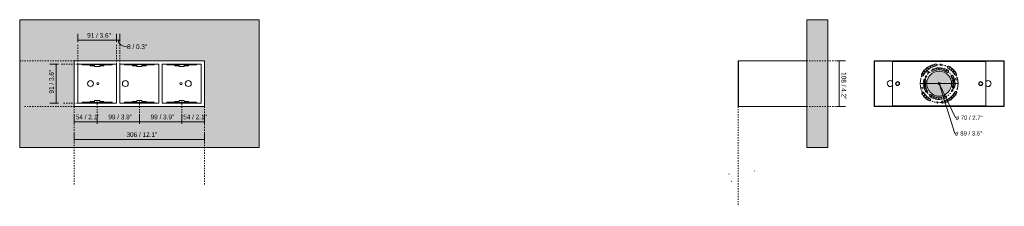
# Model space of a CAD drawing. Header units: millimetres. Extents: x -6861 to -4545, y 12 to 6861.
# Tile 1 of 2: x -6861 to -4545, y 12 to 450. Entities that reach past the tile are written whole.
import ezdxf

# ---------------------------------------------------------------- set-up
doc = ezdxf.new("R2010")
doc.units = ezdxf.units.MM
doc.linetypes.add('Dash', pattern=[6, 3, -3])
doc.layers.add('A-ANNO-DIMS', color=7, linetype='Dash', lineweight=9, true_color=0xd2d2d2)
for name, color, linetype, lineweight in [('A-ANNO-DIMS-5', 7, 'Continuous', 9), ('A-DETL-GENF', 7, 'Continuous', 9), ('A-WALL', 7, 'Continuous', 9), ('A-WALL-PATT', 7, 'Continuous', 9), ('E-LITE-EQPM', 7, 'Continuous', 20)]:
    doc.layers.add(name, color=color, linetype=linetype, lineweight=lineweight)
doc.styles.add('Arial', font='arial.ttf', dxfattribs={"height": 10})
doc.styles.add('Arial Narrow', font='ARIALN.TTF', dxfattribs={"height": 11})
doc.dimstyles.new('Diameter_-_3mm_Arial', dxfattribs={"dimscale": 304.8, "dimtxt": 10.202594, "dimasz": 0, "dimexe": 0.03937, "dimexo": 0, "dimgap": 0.024606, "dimtad": 3, "dimjust": 3, "dimtih": 1, "dimtoh": 1, "dimdec": 0, "dimzin": 0, "dimdsep": 46, "dimtxsty": 'Arial', "dimblk1": 'NONE', "dimblk2": 'NONE', "dimsah": 1, "dimcen": 0.09, "dimadec": 0, "dimazin": 0, "dimtfac": 1, "dimtdec": 4, "dimtix": 1, "dimtmove": 0, "dimatfit": 2, "dimfxl": 1, "dimtvp": 1, "dimtolj": 1, "dimtzin": 0, "dimarcsym": 2})
doc.dimstyles.new('FARO_-_2_2mm_Arial_Narrow_mm_Inch_Left', dxfattribs={"dimscale": 304.8, "dimtxt": 11.257741, "dimasz": 0, "dimexe": 0.049213, "dimexo": 0.0625, "dimgap": 0.008202, "dimtad": 1, "dimdec": 0, "dimzin": 0, "dimdsep": 46, "dimtxsty": 'Arial Narrow', "dimblk1": 'NONE', "dimblk2": 'NONE', "dimsah": 1, "dimcen": 0.09, "dimadec": 0, "dimazin": 0, "dimtfac": 1, "dimtdec": 4, "dimtix": 1, "dimtmove": 0, "dimatfit": 3, "dimfxl": 0.016404, "dimfxlon": 1, "dimtvp": 1, "dimtolj": 1, "dimtzin": 0, "dimarcsym": 2})
doc.dimstyles.new('FARO_-_2_2mm_Arial_Narrow_mm_Inch_Left_1', dxfattribs={"dimscale": 304.8, "dimtxt": 11.257741, "dimasz": 0, "dimexe": 0.049213, "dimexo": 0.0625, "dimgap": 0.008202, "dimtad": 1, "dimdec": 0, "dimzin": 0, "dimdsep": 46, "dimtxsty": 'Arial Narrow', "dimblk1": 'NONE', "dimblk2": 'NONE', "dimsah": 1, "dimcen": 0.09, "dimadec": 0, "dimazin": 0, "dimtfac": 1, "dimtdec": 4, "dimtix": 1, "dimtmove": 1, "dimatfit": 3, "dimfxl": 0.016404, "dimfxlon": 1, "dimtvp": 1, "dimtolj": 1, "dimtzin": 0, "dimarcsym": 2})
doc.dimstyles.new('FARO_-_2_2mm_Arial_Narrow_mm_Inch_Right', dxfattribs={"dimscale": 304.8, "dimtxt": 11.257741, "dimasz": 0, "dimexe": 0.049213, "dimexo": 0.0625, "dimgap": 0.008202, "dimtad": 1, "dimdec": 0, "dimzin": 0, "dimdsep": 46, "dimtxsty": 'Arial Narrow', "dimblk1": 'NONE', "dimblk2": 'NONE', "dimsah": 1, "dimcen": 0.09, "dimadec": 0, "dimazin": 0, "dimtfac": 1, "dimtdec": 4, "dimtix": 1, "dimtmove": 0, "dimatfit": 3, "dimfxl": 0.016404, "dimfxlon": 1, "dimtvp": 1, "dimtolj": 1, "dimtzin": 0, "dimarcsym": 2})

# ---------------------------------------------------------------- blocks, each defined once
blk = doc.blocks.new('03 PODIUM SUPERFICIE 3 - 01 PODIUM EMPOTRADO CON MARCO 1-652961-Alzado_PDF')
at = {"layer": 'E-LITE-EQPM'}
for p, q in [((-6426.3, 353.8), (-6732.7, 353.8)), ((-6732.7, 353.8), (-6732.7, 246.2)), ((-6426.3, 246.2), (-6426.3, 353.8)), ((-6724.6, 254.3), (-6724.6, 345.7)), ((-6724.6, 345.7), (-6633.2, 345.7)), ((-6713.9, 344.1), (-6713.9, 345.7)), ((-6713.9, 344.1), (-6688, 344.1)), ((-6695, 341.8), (-6695, 344.1)), ((-6695, 341.8), (-6684.9, 341.8)), ((-6688, 344.1), (-6686, 344.1)), ((-6685, 345), (-6685, 345.7)), ((-6684.9, 345.1), (-6684.9, 345.7)), ((-6684.9, 344.5), (-6684.9, 345.1)), ((-6672.9, 345.1), (-6684.9, 345.1)), ((-6684.9, 340.4), (-6684.9, 344.5)), ((-6672.9, 344.5), (-6684.9, 344.5)), ((-6684.9, 339.9), (-6684.9, 340.4)), ((-6684.9, 339.9), (-6672.9, 339.9)), ((-6672.9, 345.7), (-6672.9, 345.1)), ((-6672.9, 345.1), (-6672.9, 344.5)), ((-6672.9, 344.5), (-6672.9, 340.4)), ((-6672.9, 341.8), (-6662.8, 341.8)), ((-6672.9, 340.4), (-6672.9, 339.9)), ((-6672.8, 345.7), (-6672.8, 345)), ((-6671.9, 344.1), (-6669.9, 344.1)), ((-6669.9, 344.1), (-6643.9, 344.1)), ((-6662.8, 344.1), (-6662.8, 341.8)), ((-6643.9, 345.7), (-6643.9, 344.1)), ((-6633.2, 345.7), (-6633.2, 254.3)), ((-6625.2, 254.3), (-6625.2, 345.7)), ((-6625.2, 345.7), (-6533.8, 345.7)), ((-6614.5, 344.1), (-6614.5, 345.7)), ((-6614.5, 344.1), (-6588.6, 344.1)), ((-6595.6, 341.8), (-6595.6, 344.1)), ((-6595.6, 341.8), (-6585.5, 341.8)), ((-6588.6, 344.1), (-6586.6, 344.1)), ((-6585.6, 345), (-6585.6, 345.7)), ((-6585.5, 345.1), (-6585.5, 345.7)), ((-6585.5, 344.5), (-6585.5, 345.1)), ((-6573.5, 345.1), (-6585.5, 345.1)), ((-6585.5, 340.4), (-6585.5, 344.5)), ((-6573.5, 344.5), (-6585.5, 344.5)), ((-6585.5, 339.9), (-6585.5, 340.4)), ((-6585.5, 339.9), (-6573.5, 339.9)), ((-6573.5, 345.7), (-6573.5, 345.1)), ((-6573.5, 345.1), (-6573.5, 344.5)), ((-6573.5, 344.5), (-6573.5, 340.4)), ((-6573.5, 341.8), (-6563.4, 341.8)), ((-6573.5, 340.4), (-6573.5, 339.9)), ((-6573.4, 345.7), (-6573.4, 345)), ((-6572.4, 344.1), (-6570.4, 344.1)), ((-6570.4, 344.1), (-6544.5, 344.1)), ((-6563.4, 344.1), (-6563.4, 341.8)), ((-6544.5, 345.7), (-6544.5, 344.1)), ((-6533.8, 345.7), (-6533.8, 254.3)), ((-6525.7, 254.3), (-6525.7, 345.7)), ((-6525.7, 345.7), (-6434.3, 345.7)), ((-6515, 344.1), (-6515, 345.7)), ((-6515, 344.1), (-6489.1, 344.1)), ((-6496.1, 341.8), (-6496.1, 344.1)), ((-6496.1, 341.8), (-6486, 341.8)), ((-6489.1, 344.1), (-6487.1, 344.1)), ((-6486.1, 345), (-6486.1, 345.7)), ((-6486, 345.1), (-6486, 345.7)), ((-6486, 344.5), (-6486, 345.1)), ((-6474, 345.1), (-6486, 345.1)), ((-6486, 340.4), (-6486, 344.5)), ((-6474, 344.5), (-6486, 344.5)), ((-6486, 339.9), (-6486, 340.4)), ((-6486, 339.9), (-6474, 339.9)), ((-6474, 345.7), (-6474, 345.1)), ((-6474, 345.1), (-6474, 344.5)), ((-6474, 344.5), (-6474, 340.4)), ((-6474, 341.8), (-6463.9, 341.8)), ((-6474, 340.4), (-6474, 339.9)), ((-6473.9, 345.7), (-6473.9, 345)), ((-6473, 344.1), (-6471, 344.1)), ((-6471, 344.1), (-6445, 344.1)), ((-6463.9, 344.1), (-6463.9, 341.8)), ((-6445, 345.7), (-6445, 344.1)), ((-6434.3, 345.7), (-6434.3, 254.3)), ((-6713.9, 254.3), (-6713.9, 256)), ((-6688, 256), (-6713.9, 256)), ((-6695, 256), (-6695, 258.3)), ((-6684.9, 258.3), (-6695, 258.3)), ((-6686, 256), (-6688, 256)), ((-6685, 254.3), (-6685, 255)), ((-6672.9, 260.1), (-6684.9, 260.1)), ((-6684.9, 259.6), (-6684.9, 260.1)), ((-6684.9, 255.5), (-6684.9, 259.6)), ((-6684.9, 254.9), (-6684.9, 255.5)), ((-6684.9, 255.5), (-6672.9, 255.5)), ((-6684.9, 254.3), (-6684.9, 254.9)), ((-6684.9, 254.9), (-6672.9, 254.9)), ((-6672.9, 260.1), (-6672.9, 259.6)), ((-6672.9, 259.6), (-6672.9, 255.5)), ((-6662.8, 258.3), (-6672.9, 258.3)), ((-6672.9, 255.5), (-6672.9, 254.9)), ((-6672.9, 254.9), (-6672.9, 254.3)), ((-6672.8, 255), (-6672.8, 254.3)), ((-6669.9, 256), (-6671.9, 256)), ((-6643.9, 256), (-6669.9, 256)), ((-6662.8, 258.3), (-6662.8, 256)), ((-6643.9, 256), (-6643.9, 254.3)), ((-6614.5, 254.3), (-6614.5, 256)), ((-6588.6, 256), (-6614.5, 256)), ((-6595.6, 256), (-6595.6, 258.3)), ((-6585.5, 258.3), (-6595.6, 258.3)), ((-6586.6, 256), (-6588.6, 256)), ((-6585.6, 255), (-6585.6, 254.3)), ((-6573.5, 260.1), (-6585.5, 260.1)), ((-6585.5, 259.6), (-6585.5, 260.1)), ((-6585.5, 255.5), (-6585.5, 259.6)), ((-6585.5, 254.9), (-6585.5, 255.5)), ((-6585.5, 255.5), (-6573.5, 255.5)), ((-6585.5, 254.3), (-6585.5, 254.9)), ((-6585.5, 254.9), (-6573.5, 254.9)), ((-6573.5, 260.1), (-6573.5, 259.6)), ((-6573.5, 259.6), (-6573.5, 255.5)), ((-6563.4, 258.3), (-6573.5, 258.3)), ((-6573.5, 255.5), (-6573.5, 254.9)), ((-6573.5, 254.9), (-6573.5, 254.3)), ((-6573.4, 254.3), (-6573.4, 255)), ((-6570.4, 256), (-6572.4, 256)), ((-6544.5, 256), (-6570.4, 256)), ((-6563.4, 258.3), (-6563.4, 256)), ((-6544.5, 256), (-6544.5, 254.3)), ((-6515, 254.3), (-6515, 256)), ((-6489.1, 256), (-6515, 256)), ((-6496.1, 256), (-6496.1, 258.3)), ((-6486, 258.3), (-6496.1, 258.3)), ((-6487.1, 256), (-6489.1, 256)), ((-6486.1, 254.3), (-6486.1, 255)), ((-6474, 260.1), (-6486, 260.1)), ((-6486, 259.6), (-6486, 260.1)), ((-6486, 255.5), (-6486, 259.6)), ((-6486, 254.9), (-6486, 255.5)), ((-6486, 255.5), (-6474, 255.5)), ((-6486, 254.3), (-6486, 254.9)), ((-6486, 254.9), (-6474, 254.9)), ((-6474, 260.1), (-6474, 259.6)), ((-6474, 259.6), (-6474, 255.5)), ((-6463.9, 258.3), (-6474, 258.3)), ((-6474, 255.5), (-6474, 254.9)), ((-6474, 254.9), (-6474, 254.3)), ((-6473.9, 255), (-6473.9, 254.3)), ((-6471, 256), (-6473, 256)), ((-6445, 256), (-6471, 256)), ((-6463.9, 258.3), (-6463.9, 256)), ((-6445, 256), (-6445, 254.3)), ((-6732.7, 246.2), (-6426.3, 246.2)), ((-6633.2, 254.3), (-6724.6, 254.3)), ((-6533.8, 254.3), (-6625.2, 254.3)), ((-6434.3, 254.3), (-6525.7, 254.3))]:
    blk.add_line(p, q, dxfattribs=at)
for centre, radius, start, end in [((-6686, 345), 0.97, 270, 0), ((-6671.9, 345), 0.97, 180, 270), ((-6586.6, 345), 0.97, 270, 360), ((-6572.4, 345), 0.97, 180, 270), ((-6487.1, 345), 0.97, 270, 0), ((-6473, 345), 0.97, 180, 270), ((-6677.2, 300), 2.49, 360, 180), ((-6481.7, 300), 2.49, 0, 180), ((-6677.2, 300), 2.49, 180, 360), ((-6481.7, 300), 2.49, 180, 0), ((-6686, 255), 0.97, 0, 90), ((-6671.9, 255), 0.97, 90, 180), ((-6586.6, 255), 0.97, 0, 90), ((-6572.4, 255), 0.97, 90, 180), ((-6487.1, 255), 0.97, 0, 90), ((-6473, 255), 0.97, 90, 180)]:
    blk.add_arc(centre, radius, start, end, dxfattribs=at)
blk = doc.blocks.new('03 PODIUM SUPERFICIE 3 - 01 PODIUM EMPOTRADO CON MARCO 1-652961-Lateral_PDF')
at = {"layer": 'E-LITE-EQPM'}
for p, q in [((-3430.2, 246.2), (-3430.2, 353.8)), ((-3429, 353.8), (-3430.2, 353.8)), ((-3269, 353.8), (-3429, 353.8)), ((-3429, 353.8), (-3429, 246.2)), ((-3429, 353.8), (-3429, 246.2)), ((-3429, 246.2), (-3430.2, 246.2)), ((-3429, 246.2), (-3269, 246.2))]:
    blk.add_line(p, q, dxfattribs=at)
blk = doc.blocks.new('03 PODIUM SUPERFICIE 3 - 01 PODIUM EMPOTRADO CON MARCO 1-652961-Alzado_PDF Fixing')
at = {"layer": 'E-LITE-EQPM', "color": 253, "true_color": 0xaaaaaa}
for p, q in [((6732.7, 353.8), (6426.3, 353.8)), ((6426.3, 353.8), (6426.3, 246.2)), ((6427.3, 247.2), (6427.3, 352.8)), ((6427.3, 352.8), (6731.7, 352.8)), ((6689.5, 352), (6469.5, 352)), ((6469.5, 350.6), (6469.5, 352)), ((6469.5, 249.4), (6469.5, 350.6)), ((6689.5, 352), (6689.5, 350.6)), ((6689.5, 350.6), (6689.5, 249.4)), ((6731.7, 352.8), (6731.7, 247.2)), ((6732.7, 246.2), (6732.7, 353.8)), ((6602.5, 259.1), (6602.4, 259.1)), ((6426.3, 246.2), (6732.7, 246.2)), ((6731.7, 247.2), (6427.3, 247.2)), ((6469.5, 248), (6469.5, 249.4)), ((6469.5, 248), (6689.5, 248)), ((6689.5, 249.4), (6689.5, 248))]:
    blk.add_line(p, q, dxfattribs=at)
for centre, radius, start, end in [((6552.6, 326.8), 2.2, 0, 180), ((6552.6, 326.8), 2.2, 180, 0), ((6583.3, 344.3), 1.63, 360, 180), ((6583.3, 344.3), 1.63, 180, 360), ((6464.5, 300), 6.98, 44.3357, 180), ((6481.7, 300), 4.68, 0, 180), ((6481.8, 300), 4, 0, 180), ((6548.6, 316.4), 1.61, 360, 180), ((6548.6, 316.4), 1.61, 180, 0), ((6620.2, 310.9), 2.42, 360, 180), ((6620.2, 310.9), 2.42, 180, 0), ((6677.2, 300), 4.68, 0, 180), ((6677.2, 300), 4, 360, 180), ((6694.5, 300), 6.98, 0, 136.1049), ((6464.5, 300), 6.98, 180, 315.6643), ((6481.7, 300), 4.68, 180, 0), ((6481.8, 300), 4, 180, 0), ((6538.8, 289.1), 2.41, 360, 180), ((6538.8, 289.1), 2.41, 180, 360), ((6610.4, 283.5), 1.64, 0, 180), ((6610.4, 283.5), 1.64, 180, 0), ((6677.2, 300), 4.68, 180, 0), ((6677.2, 300), 4, 180, 0), ((6694.5, 300), 6.98, 223.8951, 0), ((6575.6, 255.7), 1.65, 0, 180), ((6575.6, 255.7), 1.65, 180, 0)]:
    blk.add_arc(centre, radius, start, end, dxfattribs=at)
blk = doc.blocks.new('DIMBLOCK1-Alzado_PDF')
at = {"layer": 'A-ANNO-DIMS-5', "color": 251, "true_color": 0x5b5b5b, "transparency": 16777216}
for p, q in [((-6724.6, 396.9), (-6724.6, 416.9)), ((-6633.2, 396.9), (-6633.2, 416.9)), ((-6724.6, 401.9), (-6633.2, 401.9)), ((-6724.6, 401.9), (-6724.6, 396.9)), ((-6633.2, 401.9), (-6633.2, 396.9))]:
    blk.add_line(p, q, dxfattribs=at)
at = {"layer": 'A-ANNO-DIMS-5', "color": 0, "transparency": 16777216, "insert": (-6702.3, 418.6), "char_height": 11, "width": 55.967, "attachment_point": 1, "line_spacing_factor": 0.974696, "style": 'Arial Narrow'}
blk.add_mtext('91 / 3.6"', dxfattribs=at)
blk = doc.blocks.new('_None')
blk = doc.blocks.new('DIMBLOCK2-Alzado_PDF')
at = {"layer": 'A-ANNO-DIMS-5', "color": 251, "true_color": 0x5b5b5b, "transparency": 16777216}
for p, q in [((-6770, 345.7), (-6790, 345.7)), ((-6775, 345.7), (-6775, 254.3)), ((-6775, 345.7), (-6770, 345.7)), ((-6770, 254.3), (-6790, 254.3)), ((-6775, 254.3), (-6770, 254.3))]:
    blk.add_line(p, q, dxfattribs=at)
at = {"layer": 'A-ANNO-DIMS-5', "color": 0, "transparency": 16777216, "insert": (-6791.7, 276.7), "char_height": 11, "width": 55.967, "attachment_point": 1, "rotation": 90, "line_spacing_factor": 0.974696, "style": 'Arial Narrow'}
blk.add_mtext('91 / 3.6"', dxfattribs=at)
blk = doc.blocks.new('DIMBLOCK3-Alzado_PDF')
at = {"layer": 'A-ANNO-DIMS-5', "color": 251, "true_color": 0x5b5b5b, "transparency": 16777216}
for p, q in [((-6633.2, 396.9), (-6633.2, 416.9)), ((-6625.2, 396.9), (-6625.2, 416.9)), ((-6633.2, 401.9), (-6625.2, 401.9)), ((-6633.2, 401.9), (-6633.2, 396.9)), ((-6625.2, 401.9), (-6625.2, 396.9))]:
    blk.add_line(p, q, dxfattribs=at)
blk.add_ellipse((-6608.5, 401.9), major_axis=(20.7, 0), ratio=0.736134, start_param=3.141593, end_param=4.712389, dxfattribs=at)
at = {"layer": 'A-ANNO-DIMS-5', "color": 0, "transparency": 16777216, "insert": (-6608.5, 392), "char_height": 11, "width": 47.604, "attachment_point": 1, "line_spacing_factor": 0.974696, "style": 'Arial Narrow'}
blk.add_mtext('8 / 0.3"', dxfattribs=at)
blk = doc.blocks.new('DIMBLOCK4-Alzado_PDF')
at = {"layer": 'A-ANNO-DIMS-5', "color": 251, "true_color": 0x5b5b5b, "transparency": 16777216}
for p, q in [((-6732.7, 210.2), (-6732.7, 225.4)), ((-6732.7, 210.4), (-6678.9, 210.4)), ((-6732.7, 210.4), (-6732.7, 205.4)), ((-6678.9, 210.2), (-6678.9, 225.4)), ((-6678.9, 210.4), (-6678.9, 205.4))]:
    blk.add_line(p, q, dxfattribs=at)
at = {"layer": 'A-ANNO-DIMS-5', "color": 0, "transparency": 16777216, "insert": (-6729.1, 227.1), "char_height": 11, "width": 55.967, "attachment_point": 1, "line_spacing_factor": 0.974696, "style": 'Arial Narrow'}
blk.add_mtext('54 / 2.1"', dxfattribs=at)
blk = doc.blocks.new('DIMBLOCK5-Alzado_PDF')
at = {"layer": 'A-ANNO-DIMS-5', "color": 251, "true_color": 0x5b5b5b, "transparency": 16777216}
for p, q in [((-6678.9, 210.2), (-6678.9, 225.4)), ((-6678.9, 210.4), (-6579.5, 210.4)), ((-6678.9, 210.4), (-6678.9, 205.4)), ((-6579.5, 210.2), (-6579.5, 225.4)), ((-6579.5, 210.4), (-6579.5, 205.4))]:
    blk.add_line(p, q, dxfattribs=at)
at = {"layer": 'A-ANNO-DIMS-5', "color": 0, "transparency": 16777216, "insert": (-6652.5, 227.1), "char_height": 11, "width": 55.967, "attachment_point": 1, "line_spacing_factor": 0.974696, "style": 'Arial Narrow'}
blk.add_mtext('99 / 3.9"', dxfattribs=at)
blk = doc.blocks.new('DIMBLOCK6-Alzado_PDF')
at = {"layer": 'A-ANNO-DIMS-5', "color": 251, "true_color": 0x5b5b5b, "transparency": 16777216}
for p, q in [((-6579.5, 210.2), (-6579.5, 225.4)), ((-6579.5, 210.4), (-6480, 210.4)), ((-6579.5, 210.4), (-6579.5, 205.4)), ((-6480, 210.2), (-6480, 225.4)), ((-6480, 210.4), (-6480, 205.4))]:
    blk.add_line(p, q, dxfattribs=at)
at = {"layer": 'A-ANNO-DIMS-5', "color": 0, "transparency": 16777216, "insert": (-6553.1, 227.1), "char_height": 11, "width": 55.967, "attachment_point": 1, "line_spacing_factor": 0.974696, "style": 'Arial Narrow'}
blk.add_mtext('99 / 3.9"', dxfattribs=at)
blk = doc.blocks.new('DIMBLOCK7-Alzado_PDF')
at = {"layer": 'A-ANNO-DIMS-5', "color": 251, "true_color": 0x5b5b5b, "transparency": 16777216}
for p, q in [((-6480, 210.2), (-6480, 225.4)), ((-6480, 210.4), (-6426.3, 210.4)), ((-6480, 210.4), (-6480, 205.4)), ((-6426.3, 210.2), (-6426.3, 225.4)), ((-6426.3, 210.4), (-6426.3, 205.4))]:
    blk.add_line(p, q, dxfattribs=at)
at = {"layer": 'A-ANNO-DIMS-5', "color": 0, "transparency": 16777216, "insert": (-6476.5, 227.1), "char_height": 11, "width": 55.967, "attachment_point": 1, "line_spacing_factor": 0.974696, "style": 'Arial Narrow'}
blk.add_mtext('54 / 2.1"', dxfattribs=at)
blk = doc.blocks.new('DIMBLOCK8-Alzado_PDF')
at = {"layer": 'A-ANNO-DIMS-5', "color": 251, "true_color": 0x5b5b5b, "transparency": 16777216}
for p, q in [((-6732.7, 168.7), (-6732.7, 183.9)), ((-6732.7, 168.9), (-6426.3, 168.9)), ((-6732.7, 168.9), (-6732.7, 163.9)), ((-6426.3, 168.7), (-6426.3, 183.9)), ((-6426.3, 168.9), (-6426.3, 163.9))]:
    blk.add_line(p, q, dxfattribs=at)
at = {"layer": 'A-ANNO-DIMS-5', "color": 0, "transparency": 16777216, "insert": (-6609.8, 185.6), "char_height": 11, "width": 72.693, "attachment_point": 1, "line_spacing_factor": 0.974696, "style": 'Arial Narrow'}
blk.add_mtext('306 / 12.1"', dxfattribs=at)
blk = doc.blocks.new('DIMBLOCK11-Lateral_PDF')
at = {"layer": 'A-ANNO-DIMS-5', "color": 251, "true_color": 0x5b5b5b, "transparency": 16777216}
for p, q in [((-4939.1, 353.7), (-4919.1, 353.7)), ((-4934.1, 353.7), (-4939.1, 353.7)), ((-4934.1, 353.7), (-4934.1, 246.2)), ((-4939.1, 246.2), (-4919.1, 246.2)), ((-4934.1, 246.2), (-4939.1, 246.2))]:
    blk.add_line(p, q, dxfattribs=at)
at = {"layer": 'A-ANNO-DIMS-5', "color": 0, "transparency": 16777216, "insert": (-4917.3, 326.8), "char_height": 11, "width": 64.33, "attachment_point": 1, "rotation": 270, "line_spacing_factor": 0.974696, "style": 'Arial Narrow'}
blk.add_mtext('108 / 4.2"', dxfattribs=at)
blk = doc.blocks.new('DIMBLOCK12-Alzado_PDF Fixing')
at = {"layer": 'A-ANNO-DIMS-5', "color": 8, "true_color": 0x787878, "transparency": 16777216}
for p, q in [((-4696.2, 297.5), (-4701.2, 302.5)), ((-4696.2, 302.5), (-4701.2, 297.5)), ((-4698.7, 300), (-4733.4, 300.1)), ((-4698.7, 300), (-4663.9, 299.9)), ((-4660.4, 219.8), (-4698.7, 300)), ((-4660.4, 219.8), (-4660.4, 219.8))]:
    blk.add_line(p, q, dxfattribs=at)
for start, end in [(160.0136, 199.5801), (340.0136, 19.5801)]:
    blk.add_arc((-4698.7, 300), 34.8, start, end, dxfattribs=at)
at = {"layer": 'A-ANNO-DIMS-5', "color": 0, "transparency": 16777216, "insert": (-4660.4, 224.9), "char_height": 10, "width": 76.661, "attachment_point": 1, "line_spacing_factor": 0.941778, "style": 'Arial'}
blk.add_mtext('ø 70 / 2.7"', dxfattribs=at)
blk = doc.blocks.new('DIMBLOCK13-Alzado_PDF Fixing')
at = {"layer": 'A-ANNO-DIMS-5', "color": 8, "true_color": 0x787878, "transparency": 16777216}
for p, q in [((-4696.2, 297.5), (-4701.2, 302.5)), ((-4696.2, 302.5), (-4701.2, 297.5)), ((-4698.7, 300), (-4743.1, 300.1)), ((-4698.7, 300), (-4654.3, 299.9)), ((-4661.5, 183), (-4698.7, 300)), ((-4661.5, 183), (-4661.5, 183))]:
    blk.add_line(p, q, dxfattribs=at)
for start, end in [(164.3824, 195.3542), (344.3824, 15.3542)]:
    blk.add_arc((-4698.7, 300), 44.4, start, end, dxfattribs=at)
at = {"layer": 'A-ANNO-DIMS-5', "color": 0, "transparency": 16777216, "insert": (-4661.5, 188.1), "char_height": 10, "width": 76.661, "attachment_point": 1, "line_spacing_factor": 0.941778, "style": 'Arial'}
blk.add_mtext('ø 89 / 3.5"', dxfattribs=at)

msp = doc.modelspace()

# ---------------------------------------------------------------- hatches: boundary and pattern name
at = {"layer": 'A-DETL-GENF', "true_color": 0xc0c0c0}
h = msp.add_hatch(color=9, dxfattribs=at)
h.paths.add_polyline_path([(-4691.2, 253.7), (-4685.8, 254.9), (-4680.7, 256.7), (-4675.7, 259.1), (-4671.1, 262), (-4666.9, 265.5), (-4663.1, 269.4), (-4659.8, 273.7), (-4657, 278.5), (-4656.9, 279.1), (-4656.9, 279.7), (-4657.2, 280.3), (-4657.5, 280.8), (-4658, 281.2), (-4658.5, 281.5), (-4659.1, 281.7), (-4659.8, 281.6), (-4660.4, 281.5), (-4660.9, 281.2), (-4661.3, 280.7), (-4663.9, 276.5), (-4666.8, 272.6), (-4670.2, 269.1), (-4674, 266), (-4678.1, 263.3), (-4682.5, 261.2), (-4687.1, 259.6), (-4692, 258.5), (-4692.5, 258.2), (-4693, 257.8), (-4693.3, 257.3), (-4693.5, 256.7), (-4693.5, 256.1), (-4693.4, 255.5), (-4693.2, 254.9), (-4692.8, 254.4), (-4692.3, 254.1), (-4691.8, 253.8)])
h.paths.add_polyline_path([(-4721, 259), (-4720.4, 259), (-4719.8, 259.2), (-4719.3, 259.6), (-4718.9, 260), (-4718.6, 260.5), (-4718.4, 261.1), (-4718.4, 261.7), (-4718.5, 262.3), (-4718.8, 262.9), (-4719.2, 263.4), (-4725.4, 267.6), (-4730.8, 272.9), (-4735.5, 279.6), (-4736, 280), (-4736.6, 280.2), (-4737.2, 280.3), (-4737.8, 280.3), (-4738.4, 280), (-4738.9, 279.7), (-4739.3, 279.2), (-4739.6, 278.6), (-4739.7, 278), (-4739.6, 277.2), (-4739.4, 276.7), (-4734.6, 269.8), (-4728.6, 263.9), (-4721.6, 259.1)])
h.paths.add_polyline_path([(-4698, 262.6), (-4694, 262.9), (-4690.1, 263.6), (-4686.3, 264.7), (-4682.6, 266.3), (-4682, 266.6), (-4681.6, 267.1), (-4681.3, 267.7), (-4681.2, 268.3), (-4681.2, 269), (-4681.4, 269.6), (-4681.8, 270.2), (-4682.3, 270.6), (-4682.8, 270.9), (-4683.5, 271.1), (-4684.1, 271), (-4686.9, 270.1), (-4691.3, 268.5), (-4698.2, 267.7), (-4704.9, 268.3), (-4711.5, 270.3), (-4718, 274), (-4718.7, 274.1), (-4719.3, 274.1), (-4720, 273.9), (-4720.6, 273.5), (-4721, 273.1), (-4721.3, 272.5), (-4721.4, 271.9), (-4721.4, 271.2), (-4721.2, 270.6), (-4720.9, 270), (-4720.4, 269.6), (-4717, 267.4), (-4713.5, 265.7), (-4709.4, 264.2), (-4705.9, 263.3), (-4701.9, 262.8), (-4698.2, 262.6)])
h.paths.add_polyline_path([(-4698.7, 270.7), (-4694.9, 271), (-4691.1, 271.7), (-4687.5, 273), (-4684, 274.7), (-4680.9, 276.8), (-4678, 279.3), (-4675.5, 282.2), (-4673.3, 285.4), (-4671.7, 288.8), (-4670.4, 292.4), (-4669.7, 296.2), (-4669.4, 300), (-4669.7, 303.8), (-4670.4, 307.6), (-4671.7, 311.2), (-4673.3, 314.6), (-4675.7, 318.1), (-4678, 320.7), (-4680.9, 323.2), (-4684, 325.3), (-4687.5, 327), (-4691.1, 328.3), (-4694.9, 329), (-4698.7, 329.3), (-4702.5, 329), (-4706.2, 328.3), (-4709.9, 327), (-4713.3, 325.3), (-4716.5, 323.2), (-4719.4, 320.7), (-4721.9, 317.8), (-4724, 314.6), (-4725.7, 311.2), (-4727, 307.3), (-4727.7, 303.8), (-4727.9, 300), (-4727.7, 296.2), (-4726.9, 292.4), (-4725.7, 288.8), (-4724, 285.4), (-4721.9, 282.2), (-4719.4, 279.3), (-4716.5, 276.8), (-4713.3, 274.7), (-4709.9, 273), (-4706.2, 271.7), (-4702.5, 271)])
h.paths.add_polyline_path([(-4728.8, 279.9), (-4728.1, 280), (-4727.5, 280.3), (-4727, 280.7), (-4726.6, 281.2), (-4726.3, 281.8), (-4726.2, 282.5), (-4726.3, 283.1), (-4726.6, 283.7), (-4728.4, 287.4), (-4729.8, 291.3), (-4730.6, 295.3), (-4731, 299.4), (-4730.8, 303.5), (-4730, 308.2), (-4730.1, 308.9), (-4730.4, 309.5), (-4730.8, 310), (-4731.3, 310.4), (-4732, 310.6), (-4732.6, 310.7), (-4733.3, 310.6), (-4733.9, 310.3), (-4734.4, 309.9), (-4734.8, 309.4), (-4735, 308.8), (-4735.8, 304), (-4736, 299.3), (-4735.6, 294.6), (-4734.7, 289.9), (-4733.1, 285.5), (-4731, 281.2), (-4730.6, 280.6), (-4730, 280.2), (-4729.4, 280)])
h.paths.add_polyline_path([(-4664.9, 288.9), (-4664.2, 289), (-4663.6, 289.2), (-4663.1, 289.7), (-4662.7, 290.2), (-4662.4, 290.8), (-4661.6, 295.5), (-4661.3, 300.2), (-4661.6, 305), (-4662.6, 309.6), (-4664.1, 314.1), (-4666.2, 318.4), (-4666.6, 319), (-4667.1, 319.4), (-4667.7, 319.6), (-4668.3, 319.7), (-4669, 319.6), (-4669.6, 319.4), (-4670.1, 319), (-4670.5, 318.5), (-4670.8, 317.9), (-4670.9, 317.2), (-4670.8, 316.6), (-4670.6, 315.9), (-4668.8, 312.2), (-4667.5, 308.3), (-4666.6, 304.3), (-4666.4, 300.2), (-4666.6, 296.1), (-4667.4, 291.4), (-4667.3, 290.7), (-4667.1, 290.1), (-4666.7, 289.6), (-4666.1, 289.2), (-4665.5, 289)])
h.paths.add_polyline_path([(-4738.1, 318.4), (-4737.5, 318.4), (-4736.9, 318.6), (-4736.4, 318.9), (-4736, 319.3), (-4733.5, 323.6), (-4730.5, 327.4), (-4727.1, 330.9), (-4723.3, 334), (-4719.2, 336.7), (-4714.8, 338.8), (-4710.2, 340.4), (-4705.5, 341.5), (-4704.9, 341.8), (-4704.4, 342.2), (-4704.1, 342.7), (-4703.9, 343.3), (-4703.8, 343.9), (-4703.9, 344.5), (-4704.2, 345.1), (-4704.5, 345.6), (-4705, 346), (-4705.6, 346.2), (-4706.2, 346.3), (-4711.5, 345.1), (-4716.5, 343.4), (-4721.3, 341.1), (-4725.8, 338.3), (-4730, 334.9), (-4733.8, 331.1), (-4737, 327), (-4740.2, 321.9), (-4740.4, 321.3), (-4740.4, 320.7), (-4740.3, 320.1), (-4740.1, 319.6), (-4739.7, 319.1), (-4739.2, 318.7), (-4738.7, 318.5)])
h.paths.add_polyline_path([(-4660.4, 319.7), (-4659.8, 319.7), (-4659.2, 319.9), (-4658.6, 320.2), (-4658.2, 320.6), (-4657.9, 321.1), (-4657.7, 321.7), (-4657.6, 322.4), (-4657.8, 323), (-4662.6, 330), (-4668.6, 336), (-4675.7, 340.9), (-4676.2, 341), (-4676.8, 340.9), (-4677.4, 340.8), (-4678, 340.4), (-4678.4, 340), (-4678.7, 339.4), (-4678.9, 338.8), (-4678.9, 338.2), (-4678.7, 337.5), (-4678.4, 337), (-4678, 336.6), (-4671.7, 332.2), (-4666.4, 326.9), (-4662, 320.6), (-4661.6, 320.2), (-4661, 319.9)])
h.paths.add_polyline_path([(-4679, 326.1), (-4678.3, 326.1), (-4677.7, 326.3), (-4677.1, 326.7), (-4676.7, 327.2), (-4676.4, 327.7), (-4676.2, 328.4), (-4676.3, 329), (-4676.5, 329.7), (-4676.8, 330.2), (-4677.3, 330.7), (-4681.5, 333.2), (-4686, 335.1), (-4690.6, 336.5), (-4695.5, 337.2), (-4700.3, 337.3), (-4705.2, 336.8), (-4709.9, 335.7), (-4714.4, 333.9), (-4715, 333.5), (-4715.4, 333), (-4715.8, 332.5), (-4715.9, 331.8), (-4715.9, 331.2), (-4715.7, 330.5), (-4715.3, 330), (-4714.8, 329.5), (-4714.2, 329.2), (-4713.6, 329.1), (-4712.9, 329.1), (-4712.3, 329.3), (-4708.3, 330.8), (-4704.3, 331.8), (-4700.1, 332.3), (-4695.9, 332.2), (-4691.7, 331.6), (-4687.7, 330.4), (-4683.8, 328.7), (-4679.6, 326.2)])
at = {"layer": 'A-WALL', "true_color": 0xf7f7f7}
h = msp.add_hatch(color=7, dxfattribs=at)
h.paths.add_polyline_path([(-6579.5, 150), (-6298, 150), (-6298, 450), (-6861, 450), (-6861, 150), (-6724.3, 150)])
h.paths.add_polyline_path([(-6633.2, 246.2), (-6732.7, 246.2), (-6732.7, 353.7), (-6426.3, 353.7), (-6426.3, 246.2), (-6625.2, 246.2)])
at = {"layer": 'A-WALL-PATT', "true_color": 0xf7f7f7}
msp.add_hatch(color=7, dxfattribs=at).paths.add_polyline_path([(-4960.2, 150), (-4960.2, 450), (-5010.2, 450), (-5010.2, 150), (-5004.2, 150)])

# ---------------------------------------------------------------- linework, layer by layer
at = {"layer": 'A-ANNO-DIMS'}
for p, q in [((-6724.6, 345.7), (-6724.6, 390.7)), ((-6633.2, 345.7), (-6633.2, 390.7)), ((-6625.2, 345.7), (-6625.2, 390.7)), ((-6732.7, 353.7), (-6861, 353.7)), ((-5010.2, 353.7), (-4936.8, 353.7)), ((-6724.6, 345.7), (-6764.6, 345.7)), ((-6678.9, 258.3), (-6678.9, 208.3)), ((-6579.5, 258.3), (-6579.5, 208.3)), ((-6480, 258.3), (-6480, 208.3)), ((-6732.7, 246.2), (-6852.7, 246.2)), ((-6724.6, 254.3), (-6759.6, 254.3)), ((-6732.7, 246.2), (-6732.7, 61.3)), ((-6426.3, 246.2), (-6426.3, 61.3)), ((-5171.4, 246.2), (-5171.4, 11.8)), ((-5010.2, 246.2), (-4936.8, 246.2))]:
    msp.add_line(p, q, dxfattribs=at)
for radius in [44.4, 34.8]:
    msp.add_circle((-4698.7, 300), radius, dxfattribs=at)
at = {"layer": 'A-WALL', "color": 253, "true_color": 0xaaaaaa}
for p, q in [((-6298, 450), (-6861, 450)), ((-6861, 450), (-6861, 150)), ((-6298, 150), (-6298, 450)), ((-5010.2, 450), (-5010.2, 150)), ((-4960.2, 450), (-5010.2, 450)), ((-4960.2, 150), (-4960.2, 450)), ((-6861, 150), (-6298, 150)), ((-5010.2, 150), (-4960.2, 150))]:
    msp.add_line(p, q, dxfattribs=at)
at = {"layer": 'E-LITE-EQPM'}
for p, q in [((-4808.7, 352), (-4808.7, 248)), ((-4588.7, 352), (-4808.7, 352)), ((-4588.7, 248), (-4588.7, 352)), ((-4808.7, 248), (-4588.7, 248)), ((-5132.6, 94.6), (-5133.1, 95.1)), ((-5193.1, 87.4), (-5191.6, 87.8)), ((-5188.2, 70.1), (-5186.8, 70.5))]:
    msp.add_line(p, q, dxfattribs=at)
for centre, radius, start, end in [((-4698.7, 300), 46.9, 99.2814, 151.4426), ((-4698.7, 300), 42, 99.2814, 152.6017), ((-4698.7, 300), 29.3, 0, 180), ((-4713.4, 331.6), 2.53, 114.9596, 294.9596), ((-4698.7, 300), 37.4, 55.1548, 114.9596), ((-4698.7, 300), 32.3, 55.1548, 114.9596), ((-4706.3, 343.8), 2.49, 289.9051, 88.6578), ((-4678.8, 328.6), 2.53, 235.1548, 55.1548), ((-4676.4, 338.5), 2.48, 70.4744, 230.5748), ((-4698.7, 300), 42, 29.325, 60.5246), ((-4698.7, 300), 46.9, 29.325, 60.5246), ((-6694.5, 300), 6.98, 0, 180), ((-6612.5, 300), 6.98, 0, 180), ((-6464.5, 300), 6.98, 0, 180), ((-4737.9, 320.9), 2.49, 141.0231, 322.1822), ((-4698.7, 300), 37.4, 166.4337, 210.261), ((-4732.5, 308.2), 2.53, 346.4337, 166.4337), ((-4698.7, 300), 32.3, 166.4337, 210.261), ((-4668.4, 317.2), 2.53, 29.5663, 209.5663), ((-4698.7, 300), 32.3, 345.739, 29.5663), ((-4698.7, 300), 37.4, 345.739, 29.5663), ((-4660.1, 322.2), 2.49, 219.8484, 18.8017), ((-6694.5, 300), 6.98, 180, 360), ((-6612.5, 300), 6.98, 180, 360), ((-6464.5, 300), 6.98, 180, 360), ((-4737.3, 277.9), 2.45, 28.6816, 208.5508), ((-4698.7, 300), 42, 209.8697, 240.6994), ((-4728.8, 282.4), 2.53, 210.261, 30.261), ((-4698.7, 300), 29.3, 180, 360), ((-4698.7, 300), 42, 279.2001, 332.6867), ((-4698.7, 300), 46.9, 279.2001, 332.6867), ((-4664.9, 291.4), 2.53, 165.739, 345.739), ((-4659.4, 279.2), 2.49, 343.5974, 141.7759), ((-4698.7, 300), 46.9, 209.739, 240.6994), ((-4720.9, 261.5), 2.5, 252.9985, 48.4002), ((-4718.9, 271.6), 2.53, 54.5025, 234.5025), ((-4698.7, 300), 37.4, 234.5025, 295.4693), ((-4698.7, 300), 32.3, 234.5025, 295.4693), ((-4691, 256.2), 2.5, 111.3658, 267.0343), ((-4683.7, 268.5), 2.53, 295.4693, 115.4693)]:
    msp.add_arc(centre, radius, start, end, dxfattribs=at)

# ---------------------------------------------------------------- block references
for name, p in [('03 PODIUM SUPERFICIE 3 - 01 PODIUM EMPOTRADO CON MARCO 1-652961-Alzado_PDF', (0, 0)), ('03 PODIUM SUPERFICIE 3 - 01 PODIUM EMPOTRADO CON MARCO 1-652961-Lateral_PDF', (-1741.3, 0))]:
    msp.add_blockref(name, p, dxfattribs=at)
at = {"layer": 'E-LITE-EQPM', "color": 253, "true_color": 0xaaaaaa}
msp.add_blockref('03 PODIUM SUPERFICIE 3 - 01 PODIUM EMPOTRADO CON MARCO 1-652961-Alzado_PDF Fixing', (-11278.2, 0), dxfattribs=at)

# ---------------------------------------------------------------- dimensions: what is measured, and where the dimension line sits
at = {"layer": 'A-ANNO-DIMS', "color": 251, "linetype": 'Continuous', "true_color": 0x5b5b5b}
for base, p1, p2, dimstyle, override, picture, middle in [((-6633.2, 401.9), (-6724.6, 396.9), (-6633.2, 396.9), 'FARO_-_2_2mm_Arial_Narrow_mm_Inch_Right', {"dimpost": '<>', "dimfxl": 91.4}, 'DIMBLOCK1-Alzado_PDF', (-6678.9, 411.5)), ((-6678.9, 210.4), (-6732.7, 205.4), (-6678.9, 205.4), 'FARO_-_2_2mm_Arial_Narrow_mm_Inch_Left', {"dimpost": '<>', "dimfxl": 53.75}, 'DIMBLOCK4-Alzado_PDF', (-6705.8, 220)), ((-6579.5, 210.4), (-6678.9, 205.4), (-6579.5, 205.4), 'FARO_-_2_2mm_Arial_Narrow_mm_Inch_Left', {"dimpost": '<>', "dimfxl": 99.45}, 'DIMBLOCK5-Alzado_PDF', (-6629.2, 220)), ((-6480.0457, 210.4123), (-6579.4957, 205.4123), (-6480.0457, 205.4123), 'FARO_-_2_2mm_Arial_Narrow_mm_Inch_Left', {"dimpost": '<>', "dimfxl": 99.45}, 'DIMBLOCK6-Alzado_PDF', (-6529.7707, 220.033)), ((-6426.3, 210.4), (-6480, 205.4), (-6426.3, 205.4), 'FARO_-_2_2mm_Arial_Narrow_mm_Inch_Left', {"dimpost": '<>', "dimfxl": 53.75}, 'DIMBLOCK7-Alzado_PDF', (-6453.2, 220)), ((-6426.3, 168.9), (-6732.7, 163.9), (-6426.3, 163.9), 'FARO_-_2_2mm_Arial_Narrow_mm_Inch_Left', {"dimpost": '<>', "dimfxl": 306.4}, 'DIMBLOCK8-Alzado_PDF', (-6579.5, 178.5))]:
    dim = msp.add_linear_dim(base=base, p1=p1, p2=p2, dimstyle=dimstyle, override=override, dxfattribs=at)
    dim.commit()
    dim.dimension.update_dxf_attribs({"geometry": picture, "text_midpoint": middle})
dim = msp.add_linear_dim(base=(-6625.2, 401.9), p1=(-6633.2, 396.9), p2=(-6625.2, 396.9), dimstyle='FARO_-_2_2mm_Arial_Narrow_mm_Inch_Left_1', override={"dimpost": '<>', "dimfxl": 8.05}, dxfattribs=at)
dim.commit()
dim.dimension.update_dxf_attribs({"geometry": 'DIMBLOCK3-Alzado_PDF', "text_midpoint": (-6584.7, 384.6), "dimtype": 160})
for base, p1, p2, dimstyle, override, picture, middle in [((-4934.053667, 246.25), (-4939.053667, 353.75), (-4939.053667, 246.25), 'FARO_-_2_2mm_Arial_Narrow_mm_Inch_Right', {"dimtad": 4, "dimpost": '<>', "dimfxl": 107.5}, 'DIMBLOCK11-Lateral_PDF', (-4924.4329303, 300)), ((-6775, 254.3), (-6770, 345.7), (-6770, 254.3), 'FARO_-_2_2mm_Arial_Narrow_mm_Inch_Left', {"dimpost": '<>', "dimfxl": 91.4}, 'DIMBLOCK2-Alzado_PDF', (-6784.6, 300))]:
    dim = msp.add_linear_dim(base=base, p1=p1, p2=p2, angle=90, dimstyle=dimstyle, override=override, dxfattribs=at)
    dim.commit()
    dim.dimension.update_dxf_attribs({"geometry": picture, "text_midpoint": middle})
at = {"layer": 'A-ANNO-DIMS', "color": 8, "linetype": 'Continuous', "true_color": 0x787878}
for p1, p2, picture in [((-4743.1, 300.1), (-4654.3, 299.9), 'DIMBLOCK13-Alzado_PDF Fixing'), ((-4733.4, 300.1), (-4663.9, 299.9), 'DIMBLOCK12-Alzado_PDF Fixing')]:
    dim = msp.add_diameter_dim_2p(p1=p1, p2=p2, dimstyle='Diameter_-_3mm_Arial', override={"dimpost": 'ø<>'}, dxfattribs=at)
    dim.commit()
    dim.dimension.update_dxf_attribs({"geometry": picture, "text_midpoint": (-4698.6, 314.1)})

doc.saveas('drawing.dxf')
